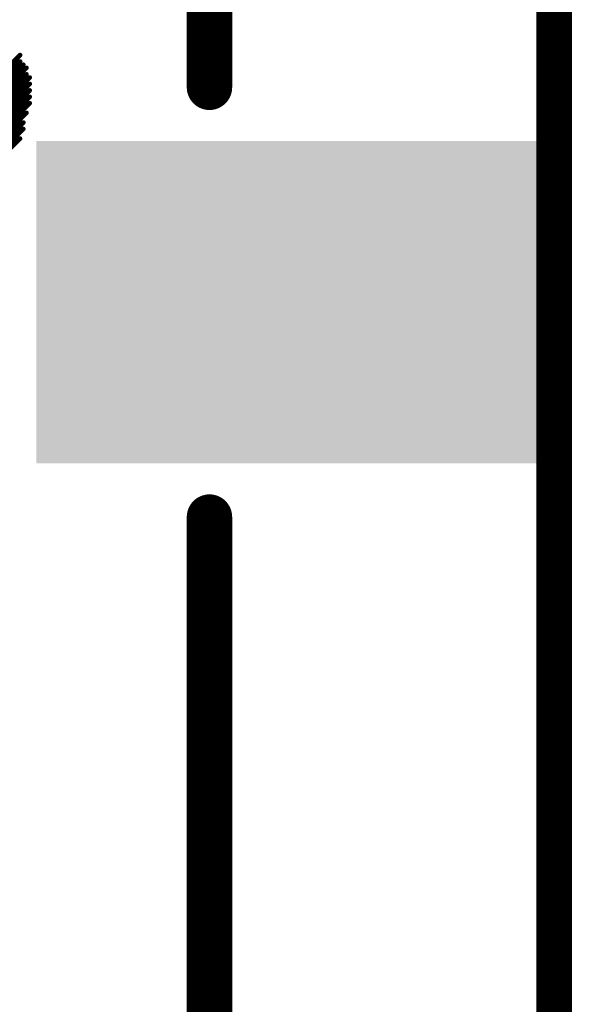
# Model space of a CAD drawing. Header units: inches. Extents: x -60 to 68, y -60 to 60.
# Tile 34 of 78: x -32.55 to -29.48, y 30.43 to 35.94. Entities that reach past the tile are written whole.
import ezdxf

# ---------------------------------------------------------------- set-up
doc = ezdxf.new("R2010")
doc.units = ezdxf.units.IN
for name, color, linetype in [('Bottom Copper', 5, 'Continuous'), ('Bottom Overlay', 54, 'Continuous'), ('PENTA', 56, 'Continuous'), ('Top Copper', 1, 'Continuous'), ('Top Mask', 216, 'Continuous'), ('Top Overlay', 2, 'Continuous'), ('Top Paste', 8, 'Continuous')]:
    doc.layers.add(name, color=color, linetype=linetype)

# ---------------------------------------------------------------- blocks, each defined once
blk = doc.blocks.new('LOGO_MSM_B_74')
at = {"layer": 'Bottom Overlay'}
for points in [[(0.5207, -1.2446, 0.0254, 0.0254, 0), (2.8829, -1.2446, 0.0254, 0.0254, 0)], [(0.5461, -1.27, 0.0254, 0.0254, 0), (2.8575, -1.27, 0.0254, 0.0254, 0)], [(0.5461, -1.2954, 0.0254, 0.0254, 0), (2.8575, -1.2954, 0.0254, 0.0254, 0)], [(0.5715, -1.3208, 0.0254, 0.0254, 0), (2.8575, -1.3208, 0.0254, 0.0254, 0)], [(0.5969, -1.3462, 0.0254, 0.0254, 0), (2.8321, -1.3462, 0.0254, 0.0254, 0)], [(0.5969, -1.3716, 0.0254, 0.0254, 0), (2.8321, -1.3716, 0.0254, 0.0254, 0)], [(0.6223, -1.397, 0.0254, 0.0254, 0), (2.8067, -1.397, 0.0254, 0.0254, 0)], [(0.6477, -1.4224, 0.0254, 0.0254, 0), (2.7813, -1.4224, 0.0254, 0.0254, 0)], [(0.6731, -1.4478, 0.0254, 0.0254, 0), (2.7559, -1.4478, 0.0254, 0.0254, 0)], [(0.6985, -1.4732, 0.0254, 0.0254, 0), (2.7305, -1.4732, 0.0254, 0.0254, 0)], [(0.7239, -1.4986, 0.0254, 0.0254, 0), (2.6797, -1.4986, 0.0254, 0.0254, 0)], [(0.7747, -1.524, 0.0254, 0.0254, 0), (2.6289, -1.524, 0.0254, 0.0254, 0)], [(0.8001, -1.5494, 0.0254, 0.0254, 0), (2.6035, -1.5494, 0.0254, 0.0254, 0)], [(0.8255, -1.5748, 0.0254, 0.0254, 0), (2.5527, -1.5748, 0.0254, 0.0254, 0)]]:
    blk.add_lwpolyline(points, format="xyseb", dxfattribs=at)
for points in [[(2.8512, -1.27, 0.0127, 0.0127, 1), (2.8639, -1.27, 0.0127, 0.0127, 1)], [(2.8765, -1.2446, 0.0127, 0.0127, 1), (2.8893, -1.2446, 0.0127, 0.0127, 1)], [(2.8512, -1.2954, 0.0127, 0.0127, 1), (2.8639, -1.2954, 0.0127, 0.0127, 1)], [(2.8512, -1.3208, 0.0127, 0.0127, 1), (2.8639, -1.3208, 0.0127, 0.0127, 1)], [(2.8258, -1.3462, 0.0127, 0.0127, 1), (2.8384, -1.3462, 0.0127, 0.0127, 1)], [(2.8258, -1.3716, 0.0127, 0.0127, 1), (2.8384, -1.3716, 0.0127, 0.0127, 1)], [(2.775, -1.4224, 0.0127, 0.0127, 1), (2.7877, -1.4224, 0.0127, 0.0127, 1)], [(2.8003, -1.397, 0.0127, 0.0127, 1), (2.8131, -1.397, 0.0127, 0.0127, 1)], [(2.6734, -1.4986, 0.0127, 0.0127, 1), (2.686, -1.4986, 0.0127, 0.0127, 1)], [(2.7241, -1.4732, 0.0127, 0.0127, 1), (2.7369, -1.4732, 0.0127, 0.0127, 1)], [(2.7496, -1.4478, 0.0127, 0.0127, 1), (2.7622, -1.4478, 0.0127, 0.0127, 1)], [(2.5972, -1.5494, 0.0127, 0.0127, 1), (2.6098, -1.5494, 0.0127, 0.0127, 1)], [(2.6225, -1.524, 0.0127, 0.0127, 1), (2.6353, -1.524, 0.0127, 0.0127, 1)], [(2.5463, -1.5748, 0.0127, 0.0127, 1), (2.5591, -1.5748, 0.0127, 0.0127, 1)]]:
    blk.add_lwpolyline(points, format="xyseb", close=True, dxfattribs=at)
blk = doc.blocks.new('CAPAE800X620_133')
at = {"layer": 'Top Copper'}
blk.add_hatch(color=1, dxfattribs=at).paths.add_polyline_path([(-2.345, 0.8), (-2.345, -0.8), (-5.115, -0.8), (-5.115, 0.8)])
at = {"layer": 'Top Mask'}
blk.add_hatch(color=216, dxfattribs=at).paths.add_polyline_path([(-2.2434, 0.9016), (-2.2434, -0.9016), (-5.2166, -0.9016), (-5.2166, 0.9016)])
at = {"layer": 'Top Paste'}
blk.add_hatch(color=8, dxfattribs=at).paths.add_polyline_path([(-2.345, 0.8), (-2.345, -0.8), (-5.115, -0.8), (-5.115, 0.8)])
at = {"layer": 'Top Overlay'}
for points in [[(-4.248, 4.25, 0.254, 0.254, 0), (-4.248, 1.2014, 0.254, 0.254, 0)], [(-4.248, -4.25, 0.254, 0.254, 0), (-4.248, -1.2014, 0.254, 0.254, 0)]]:
    blk.add_lwpolyline(points, format="xyseb", dxfattribs=at)
for points in [[(-4.3115, 1.2014, 0.127, 0.127, 1), (-4.1845, 1.2014, 0.127, 0.127, 1)], [(-4.3115, -1.2014, 0.127, 0.127, 1), (-4.1845, -1.2014, 0.127, 0.127, 1)]]:
    blk.add_lwpolyline(points, format="xyseb", close=True, dxfattribs=at)

msp = doc.modelspace()

# ---------------------------------------------------------------- linework, layer by layer
at = {"layer": 'Bottom Copper'}
msp.add_lwpolyline([(-29.561, 22.6874, 0.2, 0.2, 0), (-29.561, 37.1336, 0.2, 0.2, 0)], format="xyseb", dxfattribs=at)
at = {"layer": 'PENTA'}
msp.add_lwpolyline([(-35.3411, 11.483, 0.2, 0.2, -0.32492), (0, 37.1599, 0.2, 0.2, 0)], format="xyseb", dxfattribs=at)

# ---------------------------------------------------------------- block references
at = {"rotation": 45}
msp.add_blockref('LOGO_MSM_B_74', (-35.4658, 34.5792), dxfattribs=at)
msp.add_blockref('CAPAE800X620_133', (-27.2404, 34.3558))

doc.saveas('drawing.dxf')
